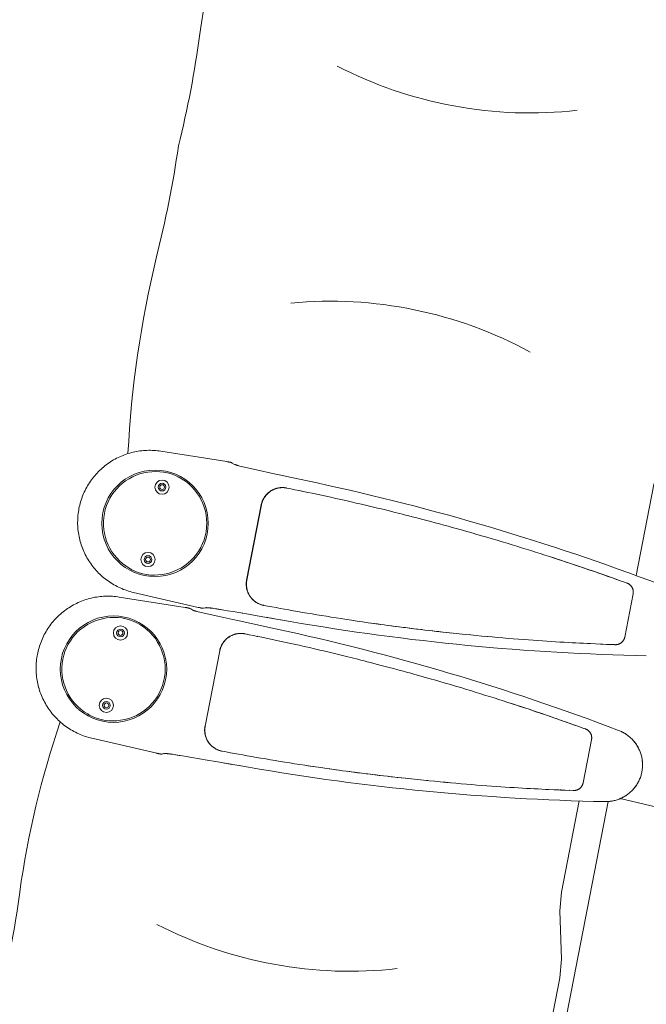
# Model space of a CAD drawing. Header units: inches. Extents: x -2078 to 109126, y -964 to 6385.
# Tile 238 of 256: x 37092 to 37108, y 3867 to 3892. Entities that reach past the tile are written whole.
import ezdxf

# ---------------------------------------------------------------- set-up
doc = ezdxf.new("R2010")
doc.units = ezdxf.units.IN
doc.header["$MEASUREMENT"] = 0
doc.layers.add('16_dwg _2_', color=8, linetype='Continuous', lineweight=9)
doc.layers.add('A-HATCH', color=9, linetype='Continuous')

# ---------------------------------------------------------------- blocks, each defined once
blk = doc.blocks.new('16_dwg _2_-1561311-3-1st Floor - Auditorium')
at = {"color": 254, "lineweight": 9}
for p, q in [((177010.895, 507970.36), (177010.569, 507979.299)), ((177010.765, 507970.075), (176994.027, 507970.075)), ((176994.155, 507969.342), (176996.531, 507969.342)), ((176992.183, 507968.238), (176992.168, 507968.134)), ((177010.736, 507968.238), (177010.722, 507968.134)), ((176991.909, 507965.993), (176991.893, 507965.836)), ((177010.462, 507965.993), (177010.446, 507965.836)), ((176991.651, 507962.51), (176991.645, 507962.363)), ((177010.205, 507962.51), (177010.198, 507962.363)), ((176991.312, 507960.64), (176991.314, 507960.738)), ((177009.865, 507960.64), (177009.867, 507960.738)), ((176991.306, 507960.352), (176991.308, 507960.448)), ((176994.644, 507960.529), (176994.643, 507960.584)), ((176994.645, 507960.462), (176994.645, 507960.473)), ((177009.859, 507960.352), (177009.861, 507960.448)), ((177013.197, 507960.529), (177013.197, 507960.584)), ((177013.198, 507960.462), (177013.198, 507960.473)), ((176991.304, 507960.257), (176991.305, 507960.305)), ((176994.647, 507960.2), (176994.647, 507960.253)), ((177009.857, 507960.257), (177009.858, 507960.305)), ((177013.2, 507960.2), (177013.2, 507960.253)), ((176991.607, 507960.008), (176991.609, 507959.998)), ((176991.612, 507959.987), (176991.616, 507959.976)), ((176994.634, 507960.017), (176994.636, 507960.025)), ((177010.16, 507960.008), (177010.163, 507959.998)), ((177010.166, 507959.987), (177010.169, 507959.976)), ((177013.187, 507960.017), (177013.189, 507960.025)), ((176991.29, 507959.642), (176991.29, 507959.644)), ((176991.291, 507959.68), (176991.291, 507959.683)), ((176991.709, 507959.798), (176991.71, 507959.797)), ((176991.735, 507959.768), (176991.736, 507959.766)), ((176991.953, 507959.622), (176991.964, 507959.619)), ((176991.974, 507959.615), (176991.984, 507959.612)), ((176994.948, 507959.642), (176994.948, 507959.644)), ((177009.844, 507959.642), (177009.844, 507959.644)), ((177009.845, 507959.68), (177009.845, 507959.683)), ((177010.262, 507959.798), (177010.263, 507959.797)), ((177010.288, 507959.768), (177010.289, 507959.766)), ((177010.507, 507959.622), (177010.517, 507959.619)), ((177010.527, 507959.615), (177010.537, 507959.612)), ((177013.502, 507959.642), (177013.502, 507959.644)), ((176991.993, 507959.61), (176992.003, 507959.607)), ((176994.153, 507959.593), (176994.161, 507959.593)), ((176994.215, 507959.602), (176994.225, 507959.604)), ((177010.547, 507959.61), (177010.556, 507959.607)), ((177012.707, 507959.593), (177012.715, 507959.593)), ((177012.769, 507959.602), (177012.779, 507959.604)), ((176991.28, 507959.197), (176991.28, 507959.2)), ((177009.833, 507959.197), (177009.833, 507959.2)), ((176991.22, 507958.581), (176991.22, 507958.583)), ((176991.22, 507958.569), (176991.22, 507958.555)), ((177009.773, 507958.581), (177009.773, 507958.583)), ((176992.13, 507955.326), (176992.134, 507955.323)), ((176992.142, 507955.314), (176992.141, 507955.315)), ((176992.259, 507955.247), (176992.257, 507955.248)), ((176992.273, 507955.242), (176992.275, 507955.241)), ((176992.299, 507955.226), (176992.297, 507955.227)), ((176992.323, 507955.217), (176992.324, 507955.217)), ((176992.34, 507955.207), (176992.338, 507955.208)), ((176992.381, 507955.188), (176992.378, 507955.189)), ((177010.684, 507955.326), (177010.687, 507955.323)), ((177010.696, 507955.314), (177010.694, 507955.315)), ((177010.813, 507955.247), (177010.811, 507955.248)), ((177010.827, 507955.242), (177010.829, 507955.241)), ((177010.853, 507955.226), (177010.851, 507955.227)), ((177010.876, 507955.217), (177010.877, 507955.217)), ((177010.893, 507955.207), (177010.891, 507955.208)), ((177010.934, 507955.188), (177010.932, 507955.189))]:
    blk.add_line(p, q, dxfattribs=at)
at = {"color": 254, "lineweight": 9, "flags": 128}
for points in [[(177012.6, 507969.988), (177012.596, 507970.01), (177012.59, 507970.037), (177012.584, 507970.063), (177012.577, 507970.089), (177012.569, 507970.115), (177012.56, 507970.141), (177012.551, 507970.166), (177012.541, 507970.191), (177012.53, 507970.216), (177012.519, 507970.241), (177012.507, 507970.265), (177012.494, 507970.289), (177012.481, 507970.312), (177012.467, 507970.335), (177012.452, 507970.358), (177012.437, 507970.38), (177012.421, 507970.401), (177012.404, 507970.423), (177012.387, 507970.443), (177012.369, 507970.464), (177012.351, 507970.483), (177012.332, 507970.502), (177012.313, 507970.521), (177012.293, 507970.539), (177012.273, 507970.557), (177012.252, 507970.574), (177012.231, 507970.59), (177012.209, 507970.605), (177012.187, 507970.62), (177012.165, 507970.635), (177012.142, 507970.649), (177012.119, 507970.662), (177012.095, 507970.674), (177012.071, 507970.686), (177012.047, 507970.697), (177012.022, 507970.707), (177011.998, 507970.717), (177011.973, 507970.726), (177011.947, 507970.734), (177011.922, 507970.741), (177011.896, 507970.748), (177011.87, 507970.754), (177011.844, 507970.759), (177011.818, 507970.764), (177011.792, 507970.768), (177011.765, 507970.771), (177011.739, 507970.773), (177011.712, 507970.774), (177011.686, 507970.775), (177011.659, 507970.775), (177011.633, 507970.774), (177011.606, 507970.773), (177011.58, 507970.771), (177011.553, 507970.768), (177011.527, 507970.764), (177011.501, 507970.759), (177011.475, 507970.754), (177011.449, 507970.748), (177011.423, 507970.741), (177011.398, 507970.734), (177011.373, 507970.726), (177011.348, 507970.717), (177011.323, 507970.707), (177011.298, 507970.697), (177011.274, 507970.686), (177011.25, 507970.674), (177011.226, 507970.662), (177011.203, 507970.648), (177011.18, 507970.635), (177011.158, 507970.62), (177011.136, 507970.605), (177011.114, 507970.59), (177011.093, 507970.573), (177011.072, 507970.556), (177011.052, 507970.539), (177011.032, 507970.521), (177011.013, 507970.502), (177010.994, 507970.483), (177010.976, 507970.463), (177010.958, 507970.443), (177010.941, 507970.422), (177010.924, 507970.401), (177010.908, 507970.379), (177010.893, 507970.357), (177010.879, 507970.335), (177010.864, 507970.312), (177010.851, 507970.288), (177010.838, 507970.264), (177010.826, 507970.24), (177010.815, 507970.216), (177010.804, 507970.191), (177010.794, 507970.166), (177010.785, 507970.14), (177010.776, 507970.115), (177010.769, 507970.089), (177010.762, 507970.063), (177010.755, 507970.036), (177010.75, 507970.01), (177010.746, 507969.988), (177010.751, 507970.015), (177010.756, 507970.041), (177010.763, 507970.067), (177010.77, 507970.093), (177010.778, 507970.119), (177010.787, 507970.144), (177010.796, 507970.17), (177010.806, 507970.195), (177010.817, 507970.219), (177010.828, 507970.244), (177010.84, 507970.268), (177010.853, 507970.291), (177010.866, 507970.314), (177010.881, 507970.337), (177010.895, 507970.36), (177010.911, 507970.382), (177010.927, 507970.403), (177010.943, 507970.424), (177010.96, 507970.445), (177010.978, 507970.465), (177010.996, 507970.485), (177011.015, 507970.504), (177011.034, 507970.522), (177011.054, 507970.54), (177011.074, 507970.557), (177011.095, 507970.574), (177011.116, 507970.59), (177011.138, 507970.606), (177011.16, 507970.621), (177011.182, 507970.635), (177011.205, 507970.649), (177011.228, 507970.662), (177011.252, 507970.674), (177011.275, 507970.686), (177011.3, 507970.697), (177011.324, 507970.707), (177011.349, 507970.716), (177011.374, 507970.725), (177011.399, 507970.733), (177011.424, 507970.741), (177011.45, 507970.747), (177011.476, 507970.753), (177011.502, 507970.759), (177011.528, 507970.763), (177011.554, 507970.767), (177011.58, 507970.77), (177011.607, 507970.772), (177011.633, 507970.774), (177011.659, 507970.774), (177011.686, 507970.774), (177011.712, 507970.774), (177011.739, 507970.772), (177011.765, 507970.77), (177011.791, 507970.767), (177011.818, 507970.763), (177011.844, 507970.759), (177011.87, 507970.753), (177011.895, 507970.747), (177011.921, 507970.741), (177011.946, 507970.733), (177011.972, 507970.725), (177011.997, 507970.716), (177012.021, 507970.707), (177012.046, 507970.697), (177012.07, 507970.686), (177012.094, 507970.674), (177012.117, 507970.662), (177012.14, 507970.649), (177012.163, 507970.635), (177012.186, 507970.621), (177012.208, 507970.606), (177012.229, 507970.59), (177012.251, 507970.574), (177012.271, 507970.557), (177012.292, 507970.54), (177012.311, 507970.522), (177012.331, 507970.504), (177012.349, 507970.485), (177012.368, 507970.465), (177012.385, 507970.445), (177012.402, 507970.424), (177012.419, 507970.403), (177012.435, 507970.382), (177012.45, 507970.36), (177012.465, 507970.337), (177012.479, 507970.314), (177012.492, 507970.291), (177012.505, 507970.268), (177012.517, 507970.244), (177012.529, 507970.219), (177012.539, 507970.195), (177012.55, 507970.17), (177012.559, 507970.144), (177012.568, 507970.119), (177012.575, 507970.093), (177012.583, 507970.067), (177012.589, 507970.041), (177012.595, 507970.015), (177012.6, 507969.988)], [(177010.637, 507969.342), (177008.261, 507969.342), (177007.782, 507969.396), (177006.58, 507969.668), (177006.101, 507969.721), (176998.691, 507969.721), (176998.211, 507969.668), (176997.01, 507969.396), (176996.531, 507969.342)], [(176992.318, 507969.15), (176992.301, 507969.039), (176992.303, 507969.051), (176992.318, 507969.143), (176992.318, 507969.15), (176992.319, 507969.159), (176992.321, 507969.169), (176992.324, 507969.178), (176992.327, 507969.187), (176992.33, 507969.196), (176992.333, 507969.205), (176992.337, 507969.214), (176992.341, 507969.222), (176992.346, 507969.231), (176992.351, 507969.239), (176992.356, 507969.247), (176992.361, 507969.255), (176992.367, 507969.262), (176992.373, 507969.27), (176992.379, 507969.277), (176992.386, 507969.284), (176992.393, 507969.29), (176992.4, 507969.297), (176992.407, 507969.303), (176992.415, 507969.309), (176992.423, 507969.314), (176992.431, 507969.319), (176992.439, 507969.324), (176992.448, 507969.328), (176992.456, 507969.333), (176992.465, 507969.336), (176992.474, 507969.34), (176992.483, 507969.343), (176992.492, 507969.346), (176992.501, 507969.348), (176992.51, 507969.35), (176992.52, 507969.352), (176992.529, 507969.353), (176992.539, 507969.354), (176992.548, 507969.355), (176992.558, 507969.355), (176993.681, 507969.355), (176993.69, 507969.355), (176993.7, 507969.354), (176993.709, 507969.353), (176993.719, 507969.352), (176993.728, 507969.35), (176993.737, 507969.348), (176993.747, 507969.346), (176993.756, 507969.343), (176993.765, 507969.34), (176993.774, 507969.336), (176993.782, 507969.333), (176993.791, 507969.328), (176993.799, 507969.324), (176993.808, 507969.319), (176993.816, 507969.314), (176993.823, 507969.309), (176993.831, 507969.303), (176993.838, 507969.297), (176993.846, 507969.29), (176993.852, 507969.284), (176993.859, 507969.277), (176993.865, 507969.27), (176993.872, 507969.262), (176993.877, 507969.255), (176993.883, 507969.247), (176993.888, 507969.239), (176993.893, 507969.231), (176993.897, 507969.222), (176993.901, 507969.214), (176993.905, 507969.205), (176993.909, 507969.196), (176993.912, 507969.187), (176993.915, 507969.178), (176993.917, 507969.169), (176993.919, 507969.159), (176993.921, 507969.15), (176993.932, 507969.079), (176993.949, 507968.969), (176993.926, 507969.11), (176993.921, 507969.143), (176993.921, 507969.15)], [(177010.871, 507969.15), (177010.855, 507969.039), (177010.857, 507969.051), (177010.871, 507969.143), (177010.871, 507969.15), (177010.873, 507969.159), (177010.875, 507969.169), (177010.877, 507969.178), (177010.88, 507969.187), (177010.883, 507969.196), (177010.887, 507969.205), (177010.891, 507969.214), (177010.895, 507969.222), (177010.899, 507969.231), (177010.904, 507969.239), (177010.909, 507969.247), (177010.915, 507969.255), (177010.92, 507969.262), (177010.927, 507969.27), (177010.933, 507969.277), (177010.939, 507969.284), (177010.946, 507969.29), (177010.953, 507969.297), (177010.961, 507969.303), (177010.968, 507969.309), (177010.976, 507969.314), (177010.984, 507969.319), (177010.993, 507969.324), (177011.001, 507969.328), (177011.01, 507969.333), (177011.018, 507969.336), (177011.027, 507969.34), (177011.036, 507969.343), (177011.045, 507969.346), (177011.054, 507969.348), (177011.064, 507969.35), (177011.073, 507969.352), (177011.083, 507969.353), (177011.092, 507969.354), (177011.102, 507969.355), (177011.111, 507969.355), (177012.234, 507969.355), (177012.244, 507969.355), (177012.253, 507969.354), (177012.263, 507969.353), (177012.272, 507969.352), (177012.282, 507969.35), (177012.291, 507969.348), (177012.3, 507969.346), (177012.309, 507969.343), (177012.318, 507969.34), (177012.327, 507969.336), (177012.336, 507969.333), (177012.344, 507969.328), (177012.353, 507969.324), (177012.361, 507969.319), (177012.369, 507969.314), (177012.377, 507969.309), (177012.385, 507969.303), (177012.392, 507969.297), (177012.399, 507969.29), (177012.406, 507969.284), (177012.413, 507969.277), (177012.419, 507969.27), (177012.425, 507969.262), (177012.431, 507969.255), (177012.436, 507969.247), (177012.441, 507969.239), (177012.446, 507969.231), (177012.451, 507969.222), (177012.455, 507969.214), (177012.459, 507969.205), (177012.462, 507969.196), (177012.465, 507969.187), (177012.468, 507969.178), (177012.471, 507969.169), (177012.473, 507969.159), (177012.474, 507969.15), (177012.485, 507969.079), (177012.502, 507968.969), (177012.48, 507969.11), (177012.474, 507969.143), (177012.474, 507969.15)], [(176992.265, 507968.803), (176992.27, 507968.836), (176992.286, 507968.94), (176992.301, 507969.044), (176992.284, 507968.934), (176992.267, 507968.821), (176992.261, 507968.781), (176992.243, 507968.658), (176992.224, 507968.529), (176992.211, 507968.44), (176992.198, 507968.349), (176992.184, 507968.256), (176992.171, 507968.16), (176992.157, 507968.062), (176992.144, 507967.961), (176992.13, 507967.858), (176992.115, 507967.752), (176992.101, 507967.644), (176992.087, 507967.534), (176992.073, 507967.422), (176992.058, 507967.308), (176992.044, 507967.191), (176992.029, 507967.072), (176992.014, 507966.95), (176992, 507966.825), (176991.985, 507966.697), (176991.97, 507966.566), (176991.955, 507966.434), (176991.941, 507966.3), (176991.926, 507966.166), (176991.912, 507966.031), (176991.898, 507965.896), (176991.885, 507965.76), (176991.871, 507965.622), (176991.858, 507965.482), (176991.844, 507965.336), (176991.855, 507965.443)], [(176994.003, 507968.609), (176993.984, 507968.735), (176993.966, 507968.855), (176993.949, 507968.969), (176993.964, 507968.865)], [(177010.819, 507968.803), (177010.824, 507968.836), (177010.839, 507968.94), (177010.855, 507969.044), (177010.838, 507968.934), (177010.82, 507968.821), (177010.814, 507968.781), (177010.796, 507968.658), (177010.777, 507968.529), (177010.764, 507968.44), (177010.751, 507968.349), (177010.738, 507968.256), (177010.724, 507968.16), (177010.711, 507968.062), (177010.697, 507967.961), (177010.683, 507967.858), (177010.669, 507967.752), (177010.655, 507967.644), (177010.64, 507967.534), (177010.626, 507967.422), (177010.612, 507967.308), (177010.597, 507967.191), (177010.582, 507967.072), (177010.568, 507966.95), (177010.553, 507966.825), (177010.538, 507966.697), (177010.523, 507966.566), (177010.509, 507966.434), (177010.494, 507966.3), (177010.48, 507966.166), (177010.466, 507966.031), (177010.452, 507965.896), (177010.438, 507965.76), (177010.425, 507965.622), (177010.411, 507965.482), (177010.398, 507965.336), (177010.408, 507965.443)], [(177012.557, 507968.609), (177012.538, 507968.735), (177012.52, 507968.855), (177012.502, 507968.969), (177012.517, 507968.865)], [(176994.014, 507968.529), (176993.998, 507968.637), (176993.98, 507968.758), (176993.964, 507968.865)], [(177012.567, 507968.529), (177012.552, 507968.637), (177012.533, 507968.758), (177012.517, 507968.865)], [(176994.003, 507968.609), (176994.022, 507968.478), (176994.035, 507968.388), (176994.047, 507968.301), (176994.063, 507968.183), (176994.081, 507968.055), (176994.094, 507967.963), (176994.107, 507967.865), (176994.121, 507967.758), (176994.138, 507967.638), (176994.124, 507967.745), (176994.11, 507967.85), (176994.103, 507967.902), (176994.089, 507968.004), (176994.075, 507968.103), (176994.062, 507968.2)], [(176994.062, 507968.2), (176994.047, 507968.301), (176994.032, 507968.406), (176994.014, 507968.529)], [(177012.557, 507968.609), (177012.576, 507968.478), (177012.589, 507968.388), (177012.6, 507968.301), (177012.617, 507968.183), (177012.635, 507968.055), (177012.647, 507967.963), (177012.661, 507967.865), (177012.675, 507967.758), (177012.692, 507967.638), (177012.677, 507967.745), (177012.663, 507967.85), (177012.657, 507967.902), (177012.643, 507968.004), (177012.629, 507968.103), (177012.615, 507968.2)], [(177012.615, 507968.2), (177012.6, 507968.301), (177012.585, 507968.406), (177012.567, 507968.529)], [(176994.195, 507967.19), (176994.181, 507967.305), (176994.166, 507967.419), (176994.152, 507967.53), (176994.138, 507967.638), (176994.153, 507967.515), (176994.171, 507967.377), (176994.189, 507967.23), (176994.208, 507967.074)], [(177012.748, 507967.19), (177012.734, 507967.305), (177012.72, 507967.419), (177012.706, 507967.53), (177012.692, 507967.638), (177012.707, 507967.515), (177012.724, 507967.377), (177012.743, 507967.23), (177012.762, 507967.074)], [(176994.253, 507966.705), (176994.238, 507966.829), (176994.224, 507966.952), (176994.209, 507967.072), (176994.195, 507967.19)], [(177012.806, 507966.705), (177012.792, 507966.829), (177012.777, 507966.952), (177012.763, 507967.072), (177012.748, 507967.19)], [(176994.322, 507966.077), (176994.308, 507966.204), (176994.295, 507966.329), (176994.281, 507966.455), (176994.267, 507966.58), (176994.253, 507966.705)], [(177012.875, 507966.077), (177012.862, 507966.204), (177012.848, 507966.329), (177012.834, 507966.455), (177012.821, 507966.58), (177012.806, 507966.705)], [(176994.348, 507965.817), (176994.335, 507965.948), (176994.322, 507966.077)], [(177012.902, 507965.817), (177012.888, 507965.948), (177012.875, 507966.077)], [(176994.401, 507965.265), (176994.388, 507965.406), (176994.375, 507965.545), (176994.362, 507965.682), (176994.348, 507965.817)], [(177012.954, 507965.265), (177012.941, 507965.406), (177012.928, 507965.545), (177012.915, 507965.682), (177012.902, 507965.817)], [(176991.844, 507965.336), (176991.83, 507965.184), (176991.816, 507965.027), (176991.809, 507964.946), (176991.802, 507964.863), (176991.795, 507964.779), (176991.788, 507964.691), (176991.781, 507964.601), (176991.774, 507964.508), (176991.766, 507964.411), (176991.758, 507964.307), (176991.75, 507964.199), (176991.742, 507964.089), (176991.735, 507963.977), (176991.727, 507963.863), (176991.719, 507963.752), (176991.713, 507963.646), (176991.706, 507963.544), (176991.7, 507963.445), (176991.694, 507963.35), (176991.689, 507963.26), (176991.684, 507963.172), (176991.68, 507963.088), (176991.671, 507962.928), (176991.667, 507962.851), (176991.66, 507962.702), (176991.653, 507962.559), (176991.647, 507962.42), (176991.641, 507962.285), (176991.636, 507962.152), (176991.631, 507962.022), (176991.626, 507961.895), (176991.622, 507961.77), (176991.618, 507961.645), (176991.615, 507961.521), (176991.611, 507961.396), (176991.608, 507961.272), (176991.605, 507961.149), (176991.603, 507961.028), (176991.6, 507960.91), (176991.598, 507960.794), (176991.597, 507960.681), (176991.595, 507960.571), (176991.594, 507960.463), (176991.593, 507960.355), (176991.592, 507960.25), (176991.591, 507960.144), (176991.591, 507960.134), (176991.591, 507960.125), (176991.592, 507960.104), (176991.594, 507960.083), (176991.596, 507960.063), (176991.6, 507960.042), (176991.604, 507960.022), (176991.608, 507960.001), (176991.614, 507959.981), (176991.62, 507959.962), (176991.627, 507959.942), (176991.635, 507959.923), (176991.643, 507959.904), (176991.653, 507959.885), (176991.663, 507959.867), (176991.673, 507959.849), (176991.684, 507959.832), (176991.696, 507959.815), (176991.709, 507959.798), (176991.722, 507959.782), (176991.736, 507959.766), (176991.75, 507959.751), (176991.765, 507959.737), (176991.781, 507959.723), (176991.797, 507959.71), (176991.813, 507959.697), (176991.83, 507959.685), (176991.847, 507959.674), (176991.865, 507959.663), (176991.883, 507959.653), (176991.902, 507959.644), (176991.921, 507959.635), (176991.94, 507959.627), (176991.959, 507959.62), (176991.979, 507959.614), (176991.999, 507959.608), (176992.019, 507959.603), (176992.039, 507959.599), (176992.06, 507959.596), (176992.081, 507959.593), (176992.101, 507959.591), (176992.122, 507959.59), (176992.138, 507959.59), (176994.1, 507959.59), (176994.1, 507959.596)], [(176994.605, 507962.102), (176994.599, 507962.24), (176994.593, 507962.379), (176994.587, 507962.518), (176994.581, 507962.658), (176994.574, 507962.801), (176994.566, 507962.948), (176994.558, 507963.102), (176994.554, 507963.181), (176994.549, 507963.263), (176994.544, 507963.347), (176994.539, 507963.434), (176994.534, 507963.524), (176994.528, 507963.618), (176994.521, 507963.717), (176994.515, 507963.819), (176994.507, 507963.928), (176994.499, 507964.041), (176994.491, 507964.154), (176994.483, 507964.269), (176994.474, 507964.384), (176994.466, 507964.494), (176994.458, 507964.598), (176994.45, 507964.698), (176994.442, 507964.792), (176994.435, 507964.88), (176994.421, 507965.043), (176994.414, 507965.119), (176994.401, 507965.265)], [(177010.398, 507965.336), (177010.384, 507965.184), (177010.37, 507965.027), (177010.363, 507964.946), (177010.356, 507964.863), (177010.349, 507964.779), (177010.342, 507964.691), (177010.334, 507964.601), (177010.327, 507964.508), (177010.32, 507964.411), (177010.312, 507964.307), (177010.304, 507964.199), (177010.296, 507964.089), (177010.288, 507963.977), (177010.28, 507963.863), (177010.273, 507963.752), (177010.266, 507963.646), (177010.26, 507963.544), (177010.254, 507963.445), (177010.248, 507963.35), (177010.243, 507963.26), (177010.238, 507963.172), (177010.233, 507963.088), (177010.225, 507962.928), (177010.221, 507962.851), (177010.213, 507962.702), (177010.207, 507962.559), (177010.2, 507962.42), (177010.195, 507962.285), (177010.189, 507962.152), (177010.184, 507962.022), (177010.18, 507961.895), (177010.176, 507961.77), (177010.172, 507961.645), (177010.168, 507961.521), (177010.165, 507961.396), (177010.162, 507961.272), (177010.159, 507961.149), (177010.156, 507961.028), (177010.154, 507960.91), (177010.152, 507960.794), (177010.15, 507960.681), (177010.149, 507960.571), (177010.147, 507960.463), (177010.146, 507960.355), (177010.145, 507960.25), (177010.145, 507960.144), (177010.145, 507960.134), (177010.145, 507960.125), (177010.146, 507960.104), (177010.147, 507960.083), (177010.15, 507960.063), (177010.153, 507960.042), (177010.157, 507960.022), (177010.162, 507960.001), (177010.167, 507959.981), (177010.174, 507959.962), (177010.181, 507959.942), (177010.188, 507959.923), (177010.197, 507959.904), (177010.206, 507959.885), (177010.216, 507959.867), (177010.227, 507959.849), (177010.238, 507959.832), (177010.25, 507959.815), (177010.262, 507959.798), (177010.276, 507959.782), (177010.289, 507959.766), (177010.304, 507959.751), (177010.319, 507959.737), (177010.334, 507959.723), (177010.35, 507959.71), (177010.366, 507959.697), (177010.383, 507959.685), (177010.401, 507959.674), (177010.419, 507959.663), (177010.437, 507959.653), (177010.455, 507959.644), (177010.474, 507959.635), (177010.493, 507959.627), (177010.513, 507959.62), (177010.532, 507959.614), (177010.552, 507959.608), (177010.573, 507959.603), (177010.593, 507959.599), (177010.613, 507959.596), (177010.634, 507959.593), (177010.655, 507959.591), (177010.676, 507959.59), (177010.692, 507959.59), (177012.654, 507959.59), (177012.654, 507959.596)], [(177013.158, 507962.102), (177013.153, 507962.24), (177013.147, 507962.379), (177013.141, 507962.518), (177013.134, 507962.658), (177013.127, 507962.801), (177013.12, 507962.948), (177013.112, 507963.102), (177013.107, 507963.181), (177013.103, 507963.263), (177013.098, 507963.347), (177013.093, 507963.434), (177013.087, 507963.524), (177013.081, 507963.618), (177013.075, 507963.717), (177013.068, 507963.819), (177013.061, 507963.928), (177013.053, 507964.041), (177013.045, 507964.154), (177013.036, 507964.269), (177013.028, 507964.384), (177013.019, 507964.494), (177013.011, 507964.598), (177013.003, 507964.698), (177012.995, 507964.792), (177012.988, 507964.88), (177012.974, 507965.043), (177012.967, 507965.119), (177012.954, 507965.265)], [(176991.814, 507964.993), (176991.804, 507964.872), (176991.795, 507964.763), (176991.787, 507964.664), (176991.777, 507964.545), (176991.769, 507964.441)], [(177010.367, 507964.993), (177010.357, 507964.872), (177010.348, 507964.763), (177010.34, 507964.664), (177010.331, 507964.545), (177010.322, 507964.441)], [(176991.753, 507964.229), (176991.745, 507964.121), (176991.738, 507964.021), (176991.73, 507963.905), (176991.723, 507963.806), (176991.716, 507963.694), (176991.708, 507963.569), (176991.702, 507963.478), (176991.697, 507963.381)], [(177010.306, 507964.229), (177010.299, 507964.121), (177010.292, 507964.021), (177010.284, 507963.905), (177010.277, 507963.806), (177010.269, 507963.694), (177010.262, 507963.569), (177010.256, 507963.478), (177010.25, 507963.381)], [(176991.684, 507963.163), (176991.677, 507963.043), (176991.671, 507962.916)], [(177010.238, 507963.163), (177010.231, 507963.043), (177010.224, 507962.916)], [(176994.635, 507961.051), (176994.633, 507961.173), (176994.63, 507961.299), (176994.626, 507961.427), (176994.623, 507961.557), (176994.619, 507961.691), (176994.614, 507961.827), (176994.61, 507961.964), (176994.605, 507962.102)], [(177013.189, 507961.051), (177013.186, 507961.173), (177013.183, 507961.299), (177013.18, 507961.427), (177013.176, 507961.557), (177013.172, 507961.691), (177013.168, 507961.827), (177013.163, 507961.964), (177013.158, 507962.102)], [(176991.279, 507959.166), (176991.281, 507959.263), (176991.285, 507959.408), (176991.294, 507959.806), (176991.299, 507960.026), (176991.316, 507960.883)], [(176994.64, 507960.813), (176994.638, 507960.93), (176994.635, 507961.051)], [(176994.922, 507960.883), (176994.936, 507960.211), (176994.941, 507959.937), (176994.945, 507959.764), (176994.956, 507959.298)], [(177009.832, 507959.166), (177009.835, 507959.263), (177009.838, 507959.408), (177009.848, 507959.806), (177009.852, 507960.026), (177009.87, 507960.883)], [(177013.193, 507960.813), (177013.191, 507960.93), (177013.189, 507961.051)], [(177013.475, 507960.883), (177013.489, 507960.211), (177013.495, 507959.937), (177013.499, 507959.764), (177013.51, 507959.298)], [(176994.641, 507960.058), (176994.643, 507960.065), (176994.643, 507960.073), (176994.644, 507960.08), (176994.645, 507960.087), (176994.646, 507960.094), (176994.646, 507960.1), (176994.646, 507960.107), (176994.647, 507960.113), (176994.647, 507960.125), (176994.647, 507960.144), (176994.647, 507960.137), (176994.647, 507960.144), (176994.647, 507960.253), (176994.646, 507960.362), (176994.645, 507960.473), (176994.643, 507960.584), (176994.642, 507960.697), (176994.64, 507960.813)], [(177013.195, 507960.058), (177013.196, 507960.065), (177013.197, 507960.073), (177013.198, 507960.08), (177013.198, 507960.087), (177013.199, 507960.094), (177013.199, 507960.1), (177013.2, 507960.107), (177013.2, 507960.113), (177013.201, 507960.125), (177013.201, 507960.144), (177013.201, 507960.137), (177013.201, 507960.144), (177013.2, 507960.253), (177013.199, 507960.362), (177013.198, 507960.473), (177013.197, 507960.584), (177013.195, 507960.697), (177013.193, 507960.813)], [(176991.591, 507960.129), (176991.592, 507960.111), (176991.594, 507960.093), (176991.595, 507960.076), (176991.598, 507960.058), (176991.601, 507960.04), (176991.605, 507960.022), (176991.609, 507960.005), (176991.614, 507959.987), (176991.619, 507959.97), (176991.625, 507959.953), (176991.632, 507959.937), (176991.639, 507959.92), (176991.647, 507959.904), (176991.655, 507959.888), (176991.663, 507959.872), (176991.673, 507959.856), (176991.682, 507959.841), (176991.693, 507959.826), (176991.703, 507959.812), (176991.714, 507959.798), (176991.726, 507959.784), (176991.738, 507959.771), (176991.75, 507959.758), (176991.763, 507959.745), (176991.777, 507959.733), (176991.79, 507959.721), (176991.804, 507959.71), (176991.819, 507959.699), (176991.834, 507959.689), (176991.849, 507959.679), (176991.864, 507959.67), (176991.88, 507959.661), (176991.896, 507959.653), (176991.912, 507959.645), (176991.928, 507959.638), (176991.945, 507959.632), (176991.962, 507959.626), (176991.979, 507959.62), (176991.996, 507959.615), (176992.014, 507959.611), (176992.031, 507959.607), (176992.049, 507959.604), (176992.067, 507959.601), (176992.085, 507959.599), (176992.102, 507959.598), (176992.12, 507959.597), (176992.138, 507959.596), (176994.1, 507959.596), (176994.118, 507959.597), (176994.136, 507959.598), (176994.154, 507959.599), (176994.172, 507959.601), (176994.19, 507959.604), (176994.207, 507959.607), (176994.225, 507959.611), (176994.242, 507959.615), (176994.259, 507959.62), (176994.277, 507959.626), (176994.293, 507959.632), (176994.31, 507959.638), (176994.327, 507959.645), (176994.343, 507959.653), (176994.359, 507959.661), (176994.374, 507959.67), (176994.39, 507959.679), (176994.405, 507959.689), (176994.42, 507959.699), (176994.434, 507959.71), (176994.448, 507959.721), (176994.462, 507959.733), (176994.475, 507959.745), (176994.488, 507959.758), (176994.5, 507959.771), (176994.513, 507959.784), (176994.524, 507959.798), (176994.535, 507959.812), (176994.546, 507959.826), (176994.556, 507959.841), (176994.566, 507959.856), (176994.575, 507959.872), (176994.584, 507959.888), (176994.592, 507959.904), (176994.599, 507959.92), (176994.607, 507959.936), (176994.613, 507959.953), (176994.619, 507959.97), (176994.625, 507959.987), (176994.629, 507960.005), (176994.634, 507960.022), (176994.637, 507960.04), (176994.64, 507960.058), (176994.643, 507960.075), (176994.645, 507960.093), (176994.646, 507960.111), (176994.647, 507960.129), (176994.647, 507960.125), (176994.646, 507960.104), (176994.645, 507960.083), (176994.642, 507960.062), (176994.639, 507960.042), (176994.635, 507960.021), (176994.63, 507960.001), (176994.624, 507959.981), (176994.618, 507959.961), (176994.611, 507959.942), (176994.603, 507959.922), (176994.595, 507959.903), (176994.586, 507959.885), (176994.576, 507959.867), (176994.565, 507959.849), (176994.554, 507959.831), (176994.542, 507959.814), (176994.529, 507959.798), (176994.516, 507959.782), (176994.502, 507959.766), (176994.488, 507959.751), (176994.473, 507959.737), (176994.457, 507959.723), (176994.442, 507959.71), (176994.425, 507959.697), (176994.408, 507959.685), (176994.391, 507959.674), (176994.373, 507959.663), (176994.355, 507959.653), (176994.336, 507959.644), (176994.317, 507959.635), (176994.298, 507959.627), (176994.279, 507959.62), (176994.259, 507959.614), (176994.239, 507959.608), (176994.219, 507959.603), (176994.199, 507959.599), (176994.178, 507959.596), (176994.158, 507959.593), (176994.137, 507959.591), (176994.116, 507959.59), (176994.1, 507959.59), (176994.107, 507959.59), (176994.115, 507959.59), (176994.122, 507959.59)], [(176994.647, 507960.13), (176994.647, 507960.134), (176994.647, 507960.137)], [(177010.145, 507960.129), (177010.146, 507960.111), (177010.147, 507960.093), (177010.149, 507960.076), (177010.151, 507960.058), (177010.155, 507960.04), (177010.158, 507960.022), (177010.163, 507960.005), (177010.167, 507959.987), (177010.173, 507959.97), (177010.179, 507959.953), (177010.185, 507959.937), (177010.192, 507959.92), (177010.2, 507959.904), (177010.208, 507959.888), (177010.217, 507959.872), (177010.226, 507959.856), (177010.236, 507959.841), (177010.246, 507959.826), (177010.257, 507959.812), (177010.268, 507959.798), (177010.279, 507959.784), (177010.291, 507959.771), (177010.304, 507959.758), (177010.317, 507959.745), (177010.33, 507959.733), (177010.344, 507959.721), (177010.358, 507959.71), (177010.372, 507959.699), (177010.387, 507959.689), (177010.402, 507959.679), (177010.417, 507959.67), (177010.433, 507959.661), (177010.449, 507959.653), (177010.465, 507959.645), (177010.482, 507959.638), (177010.499, 507959.632), (177010.515, 507959.626), (177010.533, 507959.62), (177010.55, 507959.615), (177010.567, 507959.611), (177010.585, 507959.607), (177010.602, 507959.604), (177010.62, 507959.601), (177010.638, 507959.599), (177010.656, 507959.598), (177010.674, 507959.597), (177010.692, 507959.596), (177012.654, 507959.596), (177012.672, 507959.597), (177012.69, 507959.598), (177012.707, 507959.599), (177012.725, 507959.601), (177012.743, 507959.604), (177012.761, 507959.607), (177012.778, 507959.611), (177012.796, 507959.615), (177012.813, 507959.62), (177012.83, 507959.626), (177012.847, 507959.632), (177012.864, 507959.638), (177012.88, 507959.645), (177012.896, 507959.653), (177012.912, 507959.661), (177012.928, 507959.67), (177012.943, 507959.679), (177012.958, 507959.689), (177012.973, 507959.699), (177012.988, 507959.71), (177013.002, 507959.721), (177013.015, 507959.733), (177013.029, 507959.745), (177013.041, 507959.758), (177013.054, 507959.771), (177013.066, 507959.784), (177013.078, 507959.798), (177013.089, 507959.812), (177013.099, 507959.826), (177013.11, 507959.841), (177013.119, 507959.856), (177013.128, 507959.872), (177013.137, 507959.888), (177013.145, 507959.904), (177013.153, 507959.92), (177013.16, 507959.936), (177013.167, 507959.953), (177013.173, 507959.97), (177013.178, 507959.987), (177013.183, 507960.005), (177013.187, 507960.022), (177013.191, 507960.04), (177013.194, 507960.058), (177013.196, 507960.075), (177013.198, 507960.093), (177013.2, 507960.111), (177013.201, 507960.129), (177013.201, 507960.125), (177013.2, 507960.104), (177013.198, 507960.083), (177013.196, 507960.062), (177013.192, 507960.042), (177013.188, 507960.021), (177013.183, 507960.001), (177013.178, 507959.981), (177013.172, 507959.961), (177013.165, 507959.942), (177013.157, 507959.922), (177013.148, 507959.903), (177013.139, 507959.885), (177013.129, 507959.867), (177013.118, 507959.849), (177013.107, 507959.831), (177013.095, 507959.814), (177013.083, 507959.798), (177013.069, 507959.782), (177013.056, 507959.766), (177013.041, 507959.751), (177013.026, 507959.737), (177013.011, 507959.723), (177012.995, 507959.71), (177012.979, 507959.697), (177012.962, 507959.685), (177012.944, 507959.674), (177012.926, 507959.663), (177012.908, 507959.653), (177012.89, 507959.644), (177012.871, 507959.635), (177012.852, 507959.627), (177012.832, 507959.62), (177012.813, 507959.614), (177012.793, 507959.608), (177012.772, 507959.603), (177012.752, 507959.599), (177012.732, 507959.596), (177012.711, 507959.593), (177012.69, 507959.591), (177012.669, 507959.59), (177012.654, 507959.59), (177012.661, 507959.59), (177012.668, 507959.59), (177012.676, 507959.59)], [(177013.201, 507960.13), (177013.201, 507960.134), (177013.201, 507960.137)], [(176991.619, 507959.964), (176991.623, 507959.952), (176991.628, 507959.94)], [(176991.633, 507959.927), (176991.639, 507959.914), (176991.645, 507959.9)], [(176991.652, 507959.886), (176991.66, 507959.872), (176991.668, 507959.857), (176991.678, 507959.842), (176991.688, 507959.827), (176991.698, 507959.812)], [(176994.541, 507959.813), (176994.551, 507959.827), (176994.56, 507959.84), (176994.568, 507959.853), (176994.576, 507959.866), (176994.583, 507959.879), (176994.589, 507959.891), (176994.595, 507959.903), (176994.6, 507959.915), (176994.605, 507959.927)], [(176994.61, 507959.938), (176994.614, 507959.949), (176994.617, 507959.959), (176994.621, 507959.969), (176994.624, 507959.979), (176994.627, 507959.989), (176994.629, 507959.998), (176994.632, 507960.008)], [(176994.637, 507960.034), (176994.639, 507960.042), (176994.64, 507960.05)], [(177010.173, 507959.964), (177010.177, 507959.952), (177010.182, 507959.94)], [(177010.187, 507959.927), (177010.192, 507959.914), (177010.199, 507959.9)], [(177010.206, 507959.886), (177010.213, 507959.872), (177010.222, 507959.857), (177010.231, 507959.842), (177010.241, 507959.827), (177010.252, 507959.812)], [(177013.094, 507959.813), (177013.104, 507959.827), (177013.113, 507959.84), (177013.121, 507959.853), (177013.129, 507959.866), (177013.136, 507959.879), (177013.142, 507959.891), (177013.148, 507959.903), (177013.154, 507959.915), (177013.159, 507959.927)], [(177013.163, 507959.938), (177013.167, 507959.949), (177013.171, 507959.959), (177013.174, 507959.969), (177013.177, 507959.979), (177013.18, 507959.989), (177013.183, 507959.998), (177013.185, 507960.008)], [(177013.191, 507960.034), (177013.192, 507960.042), (177013.194, 507960.05)], [(176991.749, 507959.753), (176991.762, 507959.74), (176991.777, 507959.727), (176991.791, 507959.715), (176991.805, 507959.703), (176991.819, 507959.693), (176991.833, 507959.683)], [(176991.846, 507959.675), (176991.859, 507959.667), (176991.872, 507959.659), (176991.884, 507959.653)], [(176991.897, 507959.646), (176991.909, 507959.641), (176991.92, 507959.635), (176991.932, 507959.631), (176991.943, 507959.626)], [(176994.235, 507959.607), (176994.246, 507959.61), (176994.257, 507959.613), (176994.269, 507959.617), (176994.281, 507959.621)], [(176994.293, 507959.625), (176994.306, 507959.63), (176994.319, 507959.636)], [(176994.332, 507959.642), (176994.346, 507959.648), (176994.36, 507959.656), (176994.375, 507959.664)], [(176994.39, 507959.673), (176994.405, 507959.683), (176994.42, 507959.693), (176994.435, 507959.704), (176994.45, 507959.716), (176994.464, 507959.729), (176994.479, 507959.742), (176994.493, 507959.756), (176994.506, 507959.77), (176994.518, 507959.784), (176994.53, 507959.799)], [(177010.302, 507959.753), (177010.316, 507959.74), (177010.33, 507959.727), (177010.344, 507959.715), (177010.358, 507959.703), (177010.372, 507959.693), (177010.386, 507959.683)], [(177010.399, 507959.675), (177010.413, 507959.667), (177010.425, 507959.659), (177010.438, 507959.653)], [(177010.45, 507959.646), (177010.462, 507959.641), (177010.474, 507959.635), (177010.485, 507959.631), (177010.496, 507959.626)], [(177012.789, 507959.607), (177012.8, 507959.61), (177012.811, 507959.613), (177012.822, 507959.617), (177012.834, 507959.621)], [(177012.846, 507959.625), (177012.859, 507959.63), (177012.872, 507959.636)], [(177012.886, 507959.642), (177012.9, 507959.648), (177012.914, 507959.656), (177012.928, 507959.664)], [(177012.943, 507959.673), (177012.958, 507959.683), (177012.973, 507959.693), (177012.988, 507959.704), (177013.003, 507959.716), (177013.018, 507959.729), (177013.032, 507959.742), (177013.046, 507959.756), (177013.059, 507959.77), (177013.072, 507959.784), (177013.083, 507959.799)], [(176992.012, 507959.605), (176992.021, 507959.603), (176992.029, 507959.601), (176992.038, 507959.599), (176992.046, 507959.598)], [(176992.054, 507959.597), (176992.061, 507959.595), (176992.069, 507959.594), (176992.076, 507959.594), (176992.083, 507959.593), (176992.09, 507959.592), (176992.097, 507959.592), (176992.103, 507959.591), (176992.11, 507959.591)], [(176994.13, 507959.591), (176994.138, 507959.591), (176994.145, 507959.592)], [(176994.17, 507959.594), (176994.178, 507959.596), (176994.187, 507959.597), (176994.196, 507959.598), (176994.205, 507959.6)], [(177010.565, 507959.605), (177010.574, 507959.603), (177010.583, 507959.601), (177010.591, 507959.599), (177010.599, 507959.598)], [(177010.607, 507959.597), (177010.615, 507959.595), (177010.622, 507959.594), (177010.63, 507959.594), (177010.637, 507959.593), (177010.644, 507959.592), (177010.65, 507959.592), (177010.657, 507959.591), (177010.663, 507959.591)], [(177012.683, 507959.591), (177012.691, 507959.591), (177012.699, 507959.592)], [(177012.723, 507959.594), (177012.732, 507959.596), (177012.74, 507959.597), (177012.75, 507959.598), (177012.759, 507959.6)], [(176994.955, 507959.335), (176994.956, 507959.298), (176994.971, 507958.862), (176994.973, 507958.835), (176994.974, 507958.823), (176994.975, 507958.811), (176994.976, 507958.8), (176994.976, 507958.79), (176994.977, 507958.781), (176994.978, 507958.772), (176994.979, 507958.764), (176994.98, 507958.757), (176994.981, 507958.75), (176994.981, 507958.744), (176994.982, 507958.738), (176994.983, 507958.733), (176994.984, 507958.729), (176994.984, 507958.725), (176994.985, 507958.723), (176994.985, 507958.72), (176994.986, 507958.719), (176995.007, 507958.66), (176995.013, 507958.644), (176995.015, 507958.637), (176995.014, 507958.642), (176995.013, 507958.644), (176995.014, 507958.642), (176995.014, 507958.64), (176995.015, 507958.638), (176995.015, 507958.637), (176995.016, 507958.635), (176995.016, 507958.634), (176995.016, 507958.632), (176995.017, 507958.631), (176995.017, 507958.629), (176995.017, 507958.628), (176995.017, 507958.627), (176995.017, 507958.626), (176995.017, 507958.624), (176995.018, 507958.623), (176995.018, 507958.622), (176995.018, 507958.621), (176995.018, 507958.62), (176995.018, 507958.618), (176995.018, 507958.617), (176995.018, 507958.616), (176995.018, 507958.607), (176995.018, 507958.604), (176995.019, 507958.596)], [(177013.509, 507959.335), (177013.51, 507959.298), (177013.525, 507958.862), (177013.527, 507958.835), (177013.527, 507958.823), (177013.528, 507958.811), (177013.529, 507958.8), (177013.53, 507958.79), (177013.531, 507958.781), (177013.532, 507958.772), (177013.532, 507958.764), (177013.533, 507958.757), (177013.534, 507958.75), (177013.535, 507958.744), (177013.536, 507958.738), (177013.536, 507958.733), (177013.537, 507958.729), (177013.538, 507958.725), (177013.538, 507958.723), (177013.539, 507958.72), (177013.539, 507958.719), (177013.561, 507958.66), (177013.567, 507958.644), (177013.569, 507958.637), (177013.567, 507958.642), (177013.567, 507958.644), (177013.567, 507958.642), (177013.568, 507958.64), (177013.568, 507958.638), (177013.569, 507958.637), (177013.569, 507958.635), (177013.57, 507958.634), (177013.57, 507958.632), (177013.57, 507958.631), (177013.57, 507958.629), (177013.57, 507958.628), (177013.571, 507958.627), (177013.571, 507958.626), (177013.571, 507958.624), (177013.571, 507958.623), (177013.571, 507958.622), (177013.571, 507958.621), (177013.571, 507958.62), (177013.571, 507958.618), (177013.571, 507958.617), (177013.572, 507958.616), (177013.572, 507958.607), (177013.572, 507958.604), (177013.572, 507958.596)], [(176991.225, 507958.642), (176991.224, 507958.638), (176991.223, 507958.635), (176991.222, 507958.631), (176991.222, 507958.627), (176991.221, 507958.623), (176991.221, 507958.619), (176991.249, 507958.694), (176991.249, 507958.697), (176991.249, 507958.701), (176991.249, 507958.705), (176991.25, 507958.709), (176991.251, 507958.713), (176991.252, 507958.717), (176991.253, 507958.719), (176991.256, 507958.729), (176991.258, 507958.74), (176991.259, 507958.751), (176991.26, 507958.764), (176991.261, 507958.777), (176991.263, 507958.792), (176991.264, 507958.808), (176991.265, 507958.825), (176991.266, 507958.843), (176991.267, 507958.862), (176991.269, 507958.904), (176991.268, 507958.877), (176991.266, 507958.848), (176991.265, 507958.823), (176991.264, 507958.811), (176991.263, 507958.8), (176991.262, 507958.79), (176991.261, 507958.781), (176991.26, 507958.772), (176991.26, 507958.764), (176991.259, 507958.756), (176991.258, 507958.75), (176991.257, 507958.744), (176991.256, 507958.738), (176991.256, 507958.733), (176991.255, 507958.729), (176991.254, 507958.725), (176991.254, 507958.722), (176991.253, 507958.72), (176991.253, 507958.719), (176991.225, 507958.644), (176991.225, 507958.642), (176991.224, 507958.64), (176991.224, 507958.639), (176991.223, 507958.637), (176991.223, 507958.636), (176991.223, 507958.634), (176991.222, 507958.633), (176991.222, 507958.631), (176991.222, 507958.63), (176991.222, 507958.629), (176991.221, 507958.628), (176991.221, 507958.627), (176991.221, 507958.626), (176991.221, 507958.624), (176991.221, 507958.623), (176991.221, 507958.622), (176991.221, 507958.617), (176991.221, 507958.616), (176991.221, 507958.615), (176991.221, 507958.614), (176991.221, 507958.613), (176991.22, 507958.611), (176991.22, 507958.61), (176991.22, 507958.608), (176991.22, 507958.606), (176991.22, 507958.602), (176991.22, 507958.604), (176991.22, 507958.608), (176991.22, 507958.605), (176991.22, 507958.598), (176991.22, 507958.602), (176991.22, 507958.593), (176991.22, 507958.598), (176991.22, 507958.587), (176991.22, 507958.589), (176991.22, 507958.578), (176991.22, 507958.569)], [(177009.773, 507958.569), (177009.773, 507958.578), (177009.773, 507958.589), (177009.773, 507958.587), (177009.773, 507958.598), (177009.773, 507958.593), (177009.773, 507958.602), (177009.774, 507958.598), (177009.774, 507958.605), (177009.774, 507958.608), (177009.774, 507958.602), (177009.774, 507958.604), (177009.774, 507958.606), (177009.774, 507958.608), (177009.774, 507958.61), (177009.774, 507958.611), (177009.774, 507958.613), (177009.774, 507958.614), (177009.774, 507958.615), (177009.774, 507958.616), (177009.774, 507958.617), (177009.774, 507958.622), (177009.774, 507958.623), (177009.775, 507958.624), (177009.775, 507958.626), (177009.775, 507958.627), (177009.775, 507958.628), (177009.775, 507958.629), (177009.775, 507958.63), (177009.775, 507958.631), (177009.776, 507958.633), (177009.776, 507958.634), (177009.776, 507958.636), (177009.777, 507958.637), (177009.777, 507958.639), (177009.778, 507958.64), (177009.778, 507958.642), (177009.779, 507958.644), (177009.806, 507958.719), (177009.807, 507958.72), (177009.807, 507958.722), (177009.808, 507958.725), (177009.808, 507958.729), (177009.809, 507958.733), (177009.81, 507958.738), (177009.811, 507958.744), (177009.811, 507958.75), (177009.812, 507958.756), (177009.813, 507958.764), (177009.814, 507958.772), (177009.815, 507958.781), (177009.816, 507958.79), (177009.816, 507958.8), (177009.817, 507958.811), (177009.818, 507958.823), (177009.82, 507958.848), (177009.821, 507958.877), (177009.823, 507958.909)], [(177009.778, 507958.642), (177009.777, 507958.638), (177009.776, 507958.635), (177009.775, 507958.631), (177009.775, 507958.627), (177009.775, 507958.623), (177009.775, 507958.619), (177009.802, 507958.694), (177009.802, 507958.697), (177009.802, 507958.701), (177009.803, 507958.705), (177009.803, 507958.709), (177009.804, 507958.713), (177009.806, 507958.717), (177009.806, 507958.719), (177009.81, 507958.729), (177009.811, 507958.74), (177009.812, 507958.751), (177009.814, 507958.764), (177009.815, 507958.777), (177009.816, 507958.792), (177009.817, 507958.808), (177009.819, 507958.825), (177009.82, 507958.843), (177009.821, 507958.862), (177009.823, 507958.904)], [(176991.22, 507958.616), (176991.22, 507958.617), (176991.221, 507958.618), (176991.221, 507958.619), (176991.221, 507958.62), (176991.221, 507958.621)], [(176991.22, 507958.611), (176991.22, 507958.613), (176991.22, 507958.616)], [(176991.249, 507958.694), (176991.25, 507958.698), (176991.252, 507958.704), (176991.253, 507958.711), (176991.255, 507958.72)], [(176995.018, 507958.616), (176995.018, 507958.615), (176995.018, 507958.613), (176995.018, 507958.61)], [(177009.774, 507958.616), (177009.774, 507958.617), (177009.774, 507958.618), (177009.774, 507958.619), (177009.774, 507958.62), (177009.774, 507958.621)], [(177009.774, 507958.611), (177009.774, 507958.613), (177009.774, 507958.616)], [(177009.802, 507958.694), (177009.804, 507958.698), (177009.805, 507958.704), (177009.807, 507958.711), (177009.808, 507958.72)], [(177013.572, 507958.616), (177013.572, 507958.615), (177013.572, 507958.613), (177013.572, 507958.61)], [(176995.018, 507958.56), (176995.018, 507958.546), (176995.018, 507958.531), (176995.017, 507958.516), (176994.958, 507956.808), (176994.956, 507956.768), (176994.953, 507956.723), (176994.948, 507956.679), (176994.943, 507956.634), (176994.937, 507956.589), (176994.929, 507956.545), (176994.921, 507956.501), (176994.911, 507956.457), (176994.9, 507956.413), (176994.889, 507956.37), (176994.876, 507956.327), (176994.862, 507956.284), (176994.847, 507956.242), (176994.831, 507956.199), (176994.814, 507956.158), (176994.796, 507956.117), (176994.777, 507956.076), (176994.757, 507956.036), (176994.736, 507955.996), (176994.714, 507955.956), (176994.691, 507955.918), (176994.668, 507955.88), (176994.643, 507955.842), (176994.617, 507955.805), (176994.591, 507955.769), (176994.563, 507955.733), (176994.535, 507955.698), (176994.506, 507955.664), (176994.476, 507955.63), (176994.445, 507955.598), (176994.413, 507955.566), (176994.381, 507955.534), (176994.348, 507955.504), (176994.314, 507955.474), (176994.279, 507955.445), (176994.244, 507955.417), (176994.208, 507955.39), (176994.172, 507955.364), (176994.134, 507955.339), (176994.097, 507955.315), (176994.058, 507955.291), (176994.019, 507955.269), (176993.98, 507955.247), (176993.94, 507955.227), (176993.899, 507955.207), (176993.858, 507955.188), (176993.817, 507955.171), (176993.775, 507955.154), (176993.733, 507955.139), (176993.69, 507955.124), (176993.647, 507955.111), (176993.604, 507955.099), (176993.56, 507955.087), (176993.517, 507955.077), (176993.473, 507955.068), (176993.428, 507955.06), (176993.384, 507955.053), (176993.339, 507955.047), (176993.294, 507955.042), (176993.25, 507955.038), (176993.205, 507955.036), (176993.16, 507955.034), (176993.119, 507955.034), (176993.079, 507955.034), (176993.034, 507955.036), (176992.989, 507955.038), (176992.944, 507955.042), (176992.9, 507955.047), (176992.855, 507955.053), (176992.811, 507955.06), (176992.766, 507955.068), (176992.722, 507955.077), (176992.678, 507955.087), (176992.635, 507955.098), (176992.592, 507955.111), (176992.549, 507955.124), (176992.506, 507955.139), (176992.464, 507955.154), (176992.422, 507955.171), (176992.381, 507955.188), (176992.34, 507955.207), (176992.299, 507955.226), (176992.259, 507955.247), (176992.22, 507955.268), (176992.181, 507955.291), (176992.142, 507955.314), (176992.104, 507955.339), (176992.067, 507955.364), (176992.031, 507955.39), (176991.995, 507955.417), (176991.959, 507955.445), (176991.925, 507955.474), (176991.891, 507955.504), (176991.858, 507955.534), (176991.825, 507955.565), (176991.794, 507955.597), (176991.763, 507955.63), (176991.733, 507955.664), (176991.704, 507955.698), (176991.676, 507955.733), (176991.648, 507955.768), (176991.622, 507955.805), (176991.596, 507955.842), (176991.571, 507955.879), (176991.547, 507955.917), (176991.524, 507955.956), (176991.503, 507955.995), (176991.482, 507956.035), (176991.462, 507956.075), (176991.443, 507956.116), (176991.425, 507956.157), (176991.408, 507956.199), (176991.392, 507956.241), (176991.377, 507956.284), (176991.363, 507956.326), (176991.35, 507956.369), (176991.338, 507956.413), (176991.327, 507956.457), (176991.318, 507956.5), (176991.309, 507956.545), (176991.302, 507956.589), (176991.295, 507956.633), (176991.29, 507956.678), (176991.286, 507956.723), (176991.283, 507956.768), (176991.281, 507956.808), (176991.221, 507958.51), (176991.221, 507958.526), (176991.221, 507958.541), (176991.22, 507958.555)], [(176995.019, 507958.596), (176995.018, 507958.59), (176995.019, 507958.592), (176995.018, 507958.584), (176995.019, 507958.586)], [(176995.019, 507958.578), (176995.018, 507958.581), (176995.019, 507958.583), (176995.018, 507958.569), (176995.018, 507958.56)], [(177013.572, 507958.56), (177013.572, 507958.546), (177013.571, 507958.531), (177013.571, 507958.516), (177013.511, 507956.808), (177013.509, 507956.768), (177013.506, 507956.723), (177013.502, 507956.679), (177013.497, 507956.634), (177013.49, 507956.589), (177013.483, 507956.545), (177013.474, 507956.501), (177013.465, 507956.457), (177013.454, 507956.413), (177013.442, 507956.37), (177013.429, 507956.327), (177013.415, 507956.284), (177013.4, 507956.242), (177013.385, 507956.199), (177013.368, 507956.158), (177013.35, 507956.117), (177013.331, 507956.076), (177013.311, 507956.036), (177013.29, 507955.996), (177013.268, 507955.956), (177013.245, 507955.918), (177013.221, 507955.88), (177013.196, 507955.842), (177013.171, 507955.805), (177013.144, 507955.769), (177013.117, 507955.733), (177013.088, 507955.698), (177013.059, 507955.664), (177013.029, 507955.63), (177012.998, 507955.598), (177012.967, 507955.566), (177012.934, 507955.534), (177012.901, 507955.504), (177012.867, 507955.474), (177012.833, 507955.445), (177012.798, 507955.417), (177012.762, 507955.39), (177012.725, 507955.364), (177012.688, 507955.339), (177012.65, 507955.315), (177012.612, 507955.291), (177012.573, 507955.269), (177012.533, 507955.247), (177012.493, 507955.227), (177012.453, 507955.207), (177012.412, 507955.188), (177012.37, 507955.171), (177012.328, 507955.154), (177012.286, 507955.139), (177012.244, 507955.124), (177012.201, 507955.111), (177012.157, 507955.099), (177012.114, 507955.087), (177012.07, 507955.077), (177012.026, 507955.068), (177011.982, 507955.06), (177011.937, 507955.053), (177011.893, 507955.047), (177011.848, 507955.042), (177011.803, 507955.038), (177011.758, 507955.036), (177011.713, 507955.034), (177011.673, 507955.034), (177011.633, 507955.034), (177011.588, 507955.036), (177011.543, 507955.038), (177011.498, 507955.042), (177011.453, 507955.047), (177011.409, 507955.053), (177011.364, 507955.06), (177011.32, 507955.068), (177011.276, 507955.077), (177011.232, 507955.087), (177011.188, 507955.098), (177011.145, 507955.111), (177011.102, 507955.124), (177011.06, 507955.139), (177011.017, 507955.154), (177010.976, 507955.171), (177010.934, 507955.188), (177010.893, 507955.207), (177010.853, 507955.226), (177010.813, 507955.247), (177010.773, 507955.268), (177010.734, 507955.291), (177010.696, 507955.314), (177010.658, 507955.339), (177010.621, 507955.364), (177010.584, 507955.39), (177010.548, 507955.417), (177010.513, 507955.445), (177010.478, 507955.474), (177010.444, 507955.504), (177010.411, 507955.534), (177010.379, 507955.565), (177010.347, 507955.597), (177010.317, 507955.63), (177010.287, 507955.664), (177010.257, 507955.698), (177010.229, 507955.733), (177010.202, 507955.768), (177010.175, 507955.805), (177010.149, 507955.842), (177010.125, 507955.879), (177010.101, 507955.917), (177010.078, 507955.956), (177010.056, 507955.995), (177010.035, 507956.035), (177010.015, 507956.075), (177009.996, 507956.116), (177009.978, 507956.157), (177009.961, 507956.199), (177009.945, 507956.241), (177009.93, 507956.284), (177009.916, 507956.326), (177009.903, 507956.369), (177009.892, 507956.413), (177009.881, 507956.457), (177009.871, 507956.5), (177009.863, 507956.545), (177009.855, 507956.589), (177009.849, 507956.633), (177009.844, 507956.678), (177009.839, 507956.723), (177009.836, 507956.768), (177009.834, 507956.808), (177009.775, 507958.51), (177009.774, 507958.526), (177009.774, 507958.541), (177009.774, 507958.555), (177009.773, 507958.569)], [(177013.572, 507958.596), (177013.572, 507958.59), (177013.572, 507958.592), (177013.572, 507958.584), (177013.572, 507958.586)], [(177013.572, 507958.578), (177013.572, 507958.581), (177013.572, 507958.583), (177013.572, 507958.569), (177013.572, 507958.56)], [(176991.842, 507956.658), (176991.843, 507956.653), (176991.844, 507956.65), (176991.845, 507956.648), (176991.846, 507956.643), (176991.847, 507956.64), (176991.849, 507956.635), (176991.849, 507956.633), (176991.851, 507956.629), (176991.851, 507956.627), (176991.852, 507956.625), (176991.853, 507956.623), (176991.853, 507956.622), (176991.854, 507956.62), (176991.854, 507956.619), (176991.855, 507956.617), (176991.855, 507956.616), (176991.856, 507956.615), (176991.856, 507956.615), (176991.86, 507956.608)], [(176991.86, 507956.608), (176991.866, 507956.596), (176991.87, 507956.588), (176991.866, 507956.596)], [(177010.413, 507956.608), (177010.409, 507956.615), (177010.409, 507956.615), (177010.409, 507956.616), (177010.408, 507956.617), (177010.408, 507956.619), (177010.407, 507956.62), (177010.407, 507956.622), (177010.406, 507956.623), (177010.406, 507956.625), (177010.405, 507956.627), (177010.404, 507956.629), (177010.403, 507956.633), (177010.402, 507956.635), (177010.401, 507956.64), (177010.4, 507956.643), (177010.398, 507956.648), (177010.397, 507956.65), (177010.395, 507956.658), (177010.397, 507956.653)], [(177010.419, 507956.596), (177010.424, 507956.588), (177010.419, 507956.596), (177010.413, 507956.608)], [(176992.177, 507955.296), (176992.18, 507955.295), (176992.179, 507955.292)], [(176992.227, 507955.267), (176992.22, 507955.268), (176992.218, 507955.269)], [(177010.73, 507955.296), (177010.733, 507955.295), (177010.733, 507955.292)], [(177010.781, 507955.267), (177010.773, 507955.268), (177010.772, 507955.269)]]:
    blk.add_lwpolyline(points, dxfattribs=at)
for points in [[(176991.277, 507959.108), (176991.279, 507959.166), (176991.276, 507959.081), (176991.274, 507959.031), (176991.273, 507958.986), (176991.271, 507958.946), (176991.27, 507958.909), (176991.271, 507958.949), (176991.273, 507958.998), (176991.275, 507959.051)], [(177009.831, 507959.108), (177009.832, 507959.166), (177009.83, 507959.081), (177009.828, 507959.031), (177009.826, 507958.986), (177009.825, 507958.946), (177009.823, 507958.909), (177009.825, 507958.949), (177009.827, 507958.998), (177009.829, 507959.051)]]:
    blk.add_lwpolyline(points, close=True, dxfattribs=at)
at = {"color": 254, "lineweight": 9}
for centre, radius in [((176993.119, 507957.015), 1.36), ((177011.673, 507957.015), 1.36), ((176992.177, 507957.015), 0.182), ((176992.177, 507957.015), 0.0988), ((176994.062, 507957.015), 0.182), ((176994.062, 507957.015), 0.0988), ((177010.73, 507957.015), 0.182), ((177010.73, 507957.015), 0.0988), ((177012.615, 507957.015), 0.182), ((177012.615, 507957.015), 0.0988), ((176992.177, 507957.015), 0.0608), ((176994.062, 507957.015), 0.0608), ((177010.73, 507957.015), 0.0608), ((177012.615, 507957.015), 0.0608)]:
    blk.add_circle(centre, radius, dxfattribs=at)
for centre, radius, start, end in [((177051.996, 507959.642), 60.693, 170.18515, 178.82805), ((176934.242, 507959.642), 60.693, 1.17195, 9.81485), ((177070.55, 507959.642), 60.693, 170.18515, 178.82805), ((176952.796, 507959.642), 60.693, 1.17195, 9.81485), ((176989.012, 507962.371), 10.732, 343.6546, 17.4805), ((177015.78, 507962.371), 10.732, 162.5195, 196.3454), ((176993.122, 507957.011), 1.325, 15.8345, 160.9722), ((177011.676, 507957.011), 1.325, 15.8345, 160.9722), ((176993.057, 507957.007), 1.265, 159.8381, 195.9948), ((176993.181, 507957.024), 1.265, 339.8381, 15.9948), ((177011.611, 507957.007), 1.265, 159.8381, 195.9948), ((177011.735, 507957.024), 1.265, 339.8381, 15.9948), ((176993.119, 507957.015), 1.32, 198.8889, 341.1111), ((177011.673, 507957.015), 1.32, 198.8889, 341.1111), ((176998.567, 507982.731), 27.008, 261.8458, 272.5785), ((177006.885, 507979.015), 23.299, 266.8913, 277.9044), ((177001.35, 507928.42), 27.375, 87.1699, 93.2844), ((177004.059, 507929.847), 25.95, 86.5476, 92.9981)]:
    blk.add_arc(centre, radius, start, end, dxfattribs=at)
blk = doc.blocks.new('W3RFVW29R')
at = {"layer": '16_dwg _2_', "color": 250, "extrusion": (0, 0, -1), "zscale": -1, "rotation": 100.9999999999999}
for p in [(523946.25, -72971.696), (523950.853, -72993.636)]:
    blk.add_blockref('16_dwg _2_-1561311-3-1st Floor - Auditorium', p, dxfattribs=at)

msp = doc.modelspace()

# ---------------------------------------------------------------- block references
at = {"layer": 'A-HATCH'}
msp.add_blockref('W3RFVW29R', (28645.88, 32.751), dxfattribs=at)

doc.saveas('drawing.dxf')
